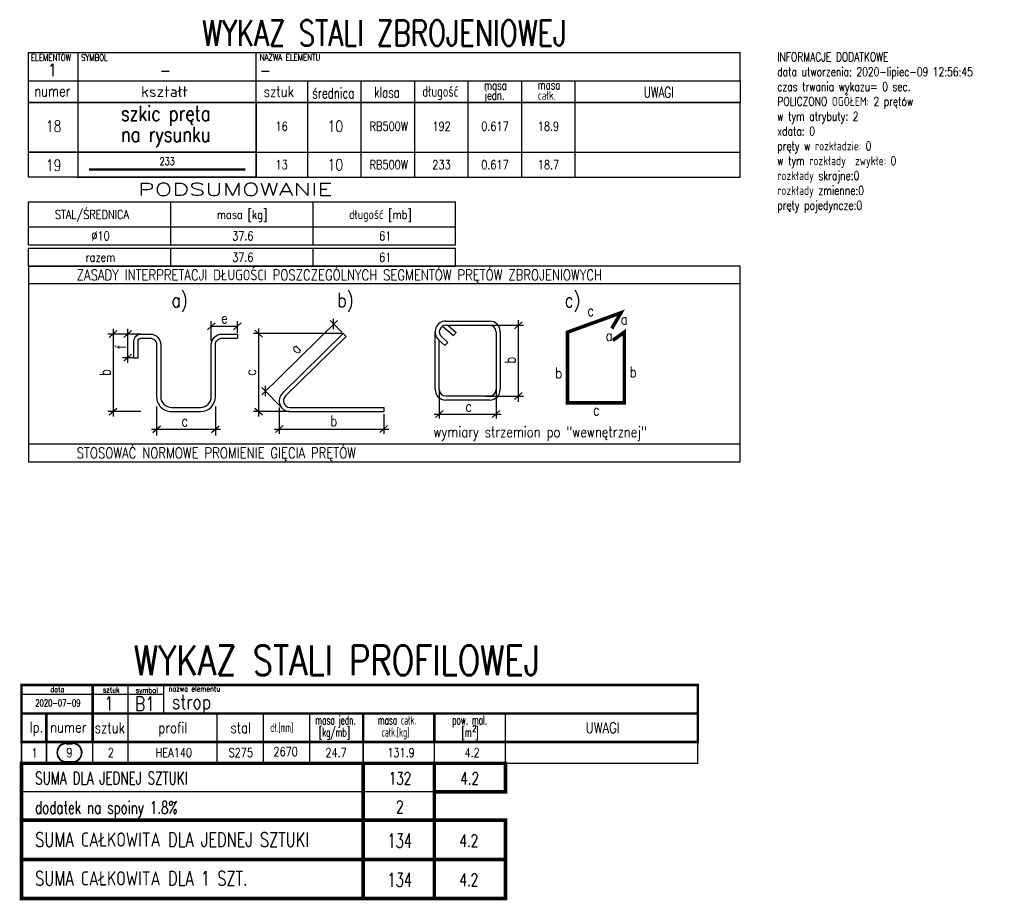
# Model space of a CAD drawing. Header units: millimetres. Extents: x 136919 to 160325, y -19528 to -8134.
# Tile 5 of 22: x 137932 to 138485, y -11844 to -11349. Entities that reach past the tile are written whole.
import ezdxf
from ezdxf.enums import TextEntityAlignment as Align

# ---------------------------------------------------------------- set-up
doc = ezdxf.new("R2010")
doc.units = ezdxf.units.MM
doc.header["$LTSCALE"] = 0.1
for name, color, linetype in [('tkd_pomoce', 7, 'Continuous'), ('tkd_txt020', 6, 'Continuous'), ('tkd_txt025', 7, 'Continuous'), ('tkd_txt035', 2, 'Continuous'), ('tkd_wykaz_stali', 8, 'Continuous'), ('tkd_wykaz_zbrojenia', 8, 'Continuous')]:
    doc.layers.add(name, color=color, linetype=linetype)
doc.styles.add('tkd_1txt025', font='simplex.shx', dxfattribs={"width": 0.75, "height": 6.25})
doc.styles.add('TKD_stal', font='simplex.shx', dxfattribs={"width": 0.75, "height": 0.25, "bigfont": 'bigfont.shx'})
doc.styles.add('tkd_txt', font='simplex.shx', dxfattribs={"width": 0.75})
doc.styles.add('tkd_wykaz', font='simplex.shx', dxfattribs={"width": 0.8})

# ---------------------------------------------------------------- blocks, each defined once
blk = doc.blocks.new('tkd_wykaz_acad11')
for p, q in [((0, -0.8), (0, 0)), ((0, 0), (20, 0)), ((1.4, -1.4), (1.4, 0)), ((6.4, -1.4), (6.4, 0)), ((20, -0.8), (20, 0)), ((20, -0.8), (20, 0)), ((0, -1.4), (0, -0.8)), ((0, -0.8), (20, -0.8)), ((7.85, -1.4), (7.85, -0.8)), ((9.353, -1.4), (9.353, -0.8)), ((10.855, -1.4), (10.855, -0.8)), ((12.358, -1.4), (12.358, -0.8)), ((12.358, -1.4), (12.358, -0.8)), ((13.861, -1.4), (13.861, -0.8)), ((15.363, -1.4), (15.363, -0.8)), ((20, -0.8), (20, -1.4)), ((1.348, -1.4), (0, -1.4)), ((20, -1.4), (1.348, -1.4))]:
    blk.add_line(p, q)
at = {"color": 7, "style": 'tkd_wykaz', "width": 0.7}
for s, p in [('jedn.', (12.812, -1.328)), ('masa', (12.806, -1.048)), ('całk.', (14.315, -1.328)), ('masa', (14.308, -1.035))]:
    blk.add_text(s, height=0.25, dxfattribs=at).set_placement(p)
at = {"color": 3, "style": 'tkd_txt', "width": 0.75}
blk.add_attdef('NAGŁÓWEK?', text='', height=0.72, dxfattribs=at).set_placement((10, 0.55), align=Align.MIDDLE_CENTER)
at = {"style": 'tkd_wykaz', "width": 0.8}
blk.add_attdef('SYMBOL', text='', height=0.35, dxfattribs=at).set_placement((3.849, -0.496), align=Align.MIDDLE_CENTER)
blk.add_attdef('NAZWA_ELEMENTU', text='', height=0.35, dxfattribs=at).set_placement((6.506, -0.496), align=Align.MIDDLE_LEFT)
at = {"layer": 'tkd_txt020', "style": 'tkd_wykaz', "width": 0.8}
for s, p in [('ELEMENTÓW', (0.073, -0.23)), ('SYMBOL', (1.48, -0.23)), ('NAZWA ELEMENTU', (6.502, -0.224))]:
    blk.add_text(s, height=0.18, dxfattribs=at).set_placement(p)
at = {"layer": 'tkd_txt025', "color": 7, "style": 'tkd_wykaz'}
for s, width, p in [('numer', 0.8, (0.165, -1.233)), ('sztuk', 0.8, (6.614, -1.249)), ('średnica', 0.7, (7.979, -1.29)), ('klasa', 0.7, (9.716, -1.268)), ('długość', 0.7, (11.069, -1.244)), ('UWAGI', 0.7, (17.293, -1.266))]:
    blk.add_text(s, height=0.3, dxfattribs=dict(at, width=width)).set_placement(p)
blk.add_text('kształt', height=0.3, dxfattribs=at).set_placement((3.166, -1.249))
at = {"layer": 'tkd_txt035', "style": 'tkd_wykaz', "width": 0.8}
blk.add_attdef('SZTUK', text='', height=0.35, dxfattribs=at).set_placement((0.672, -0.489), align=Align.MIDDLE_CENTER)
blk = doc.blocks.new('tkd_wykaz_acad2')
for p, q in [((0, 0), (20, 0)), ((0, -1.4), (0, 0)), ((7.85, -1.4), (7.85, 0)), ((9.353, -1.4), (9.353, 0)), ((10.855, -1.4), (10.855, 0)), ((12.358, -1.4), (12.358, 0)), ((13.861, -1.4), (13.861, 0)), ((15.363, -1.4), (15.363, 0)), ((1.4, -1.4), (1.4, 0)), ((6.4, -1.4), (6.4, 0)), ((20, -1.4), (20, 0)), ((1.348, -1.4), (0, -1.4)), ((1.348, -1.4), (20, -1.4))]:
    blk.add_line(p, q)
at = {"style": 'tkd_wykaz', "width": 0.8}
for p in [(15.599, -0.25), (15.599, -0.656), (15.599, -1.077)]:
    blk.add_attdef('UWAGI', text='', height=0.2, dxfattribs=at).set_placement(p, align=Align.MIDDLE_LEFT)
for tag, height, p in [('NUMER', 0.32, (0.71, -0.671)), ('Sztuk', 0.25, (7.117, -0.671)), ('średnica', 0.32, (8.626, -0.671)), ('klasa', 0.25, (10.129, -0.671)), ('długość', 0.25, (11.608, -0.671)), ('masa j.', 0.25, (13.11, -0.671)), ('masa c.', 0.25, (14.613, -0.671))]:
    blk.add_attdef(tag, text='', height=height, dxfattribs=at).set_placement(p, align=Align.MIDDLE_CENTER)
blk = doc.blocks.new('tkd_wtypX')
blk.add_lwpolyline([(1.4, 0), (6.4, 0), (6.4, -1.4), (1.4, -1.4)], close=True)
at = {"style": 'tkd_wykaz', "width": 0.8}
for s, p in [('szkic pręta', (2.602, -0.523)), ('na rysunku', (2.602, -1.108))]:
    blk.add_text(s, height=0.4225, dxfattribs=at).set_placement(p)
blk = doc.blocks.new('tkd_wykaz_acad2n')
for p, q in [((0, 0), (20, 0)), ((0, -0.7), (0, 0)), ((7.85, -0.7), (7.85, 0)), ((9.353, -0.7), (9.353, 0)), ((10.855, -0.7), (10.855, 0)), ((12.358, -0.7), (12.358, 0)), ((13.861, -0.7), (13.861, 0)), ((15.363, -0.7), (15.363, 0)), ((1.4, -0.7), (1.4, 0)), ((6.4, -0.7), (6.4, 0)), ((20, -0.7), (20, 0)), ((1.348, -0.7), (0, -0.7)), ((1.348, -0.7), (20, -0.7))]:
    blk.add_line(p, q)
at = {"style": 'tkd_wykaz', "width": 0.8}
for tag, height, p in [('NUMER', 0.32, (0.71, -0.368)), ('Sztuk', 0.25, (7.117, -0.353)), ('średnica', 0.32, (8.626, -0.353)), ('klasa', 0.25, (10.129, -0.353)), ('długość', 0.25, (11.608, -0.353)), ('masa j.', 0.25, (13.11, -0.353)), ('masa c.', 0.25, (14.613, -0.353))]:
    blk.add_attdef(tag, text='', height=height, dxfattribs=at).set_placement(p, align=Align.MIDDLE_CENTER)
at = {"style": 'tkd_wykaz'}
for p in [(15.599, -0.123), (15.599, -0.354), (15.599, -0.575)]:
    blk.add_attdef('UWAGI', text='', height=0.18, dxfattribs=at).set_placement(p, align=Align.MIDDLE_LEFT)
blk = doc.blocks.new('tkd_wtyp2')
blk.add_lwpolyline([(1.4, 0), (6.4, 0), (6.4, -0.7), (1.4, -0.7)], close=True)
at = {"color": 3, "const_width": 0.06}
blk.add_lwpolyline([(1.706, -0.489), (6.094, -0.489)], dxfattribs=at)
at = {"style": 'tkd_wykaz', "width": 0.8}
blk.add_attdef('B', text='', height=0.208, dxfattribs=at).set_placement((3.901, -0.257), align=Align.MIDDLE_CENTER)
blk = doc.blocks.new('tkd_wykaz_acad4k')
for p, q in [((0, -1.4), (0, -0.7)), ((0, -0.7), (12, -0.7)), ((4, -1.4), (4, -0.7)), ((8, -1.4), (8, -0.7)), ((12, -1.4), (12, -0.7)), ((0, -1.4), (12, -1.4))]:
    blk.add_line(p, q)
at = {"layer": 'tkd_txt025', "style": 'tkd_wykaz', "width": 0.8}
for s, p in [('STAL/ŚREDNICA', (0.745, -1.177)), ('masa [kg]', (5.298, -1.177)), ('długość [mb]', (9.011, -1.177))]:
    blk.add_text(s, height=0.25, dxfattribs=at).set_placement(p)
at = {"layer": 'tkd_txt035', "style": 'tkd_wykaz', "width": 1.5}
blk.add_text('PODSUMOWANIE', height=0.35, dxfattribs=at).set_placement((3.078, -0.522))
blk = doc.blocks.new('tkd_wykaz_acad5k')
for p, q in [((0, -0.5), (0, 0)), ((0, 0), (12, 0)), ((4, -0.5), (4, 0)), ((8, -0.5), (8, 0)), ((12, -0.5), (12, 0)), ((0, -0.5), (12, -0.5))]:
    blk.add_line(p, q)
at = {"layer": 'tkd_txt025', "style": 'tkd_wykaz', "width": 0.8}
for tag, p in [('STAL/ŚREDNICA', (2.027, -0.253)), ('MASA_JEDN', (6.027, -0.253)), ('DŁUGOŚĆ_JEDN', (10.027, -0.253))]:
    blk.add_attdef(tag, text='', height=0.25, dxfattribs=at).set_placement(p, align=Align.MIDDLE_CENTER)
blk = doc.blocks.new('tkd_wykaz_acad_inf')
for p, q in [((20, 0), (0, 0)), ((0, 0), (0, -5.5)), ((20, -5.5), (20, 0)), ((20, -0.5), (0, -0.5)), ((20, -5.22), (20, -0.5)), ((5.034, -1.79), (5.248, -1.594)), ((5.141, -2.1), (5.141, -1.547)), ((5.767, -1.79), (5.982, -1.594)), ((5.875, -1.876), (5.875, -1.547)), ((8.682, -1.528), (6.557, -3.617)), ((8.804, -1.86), (8.477, -1.527)), ((8.578, -1.775), (8.578, -1.485)), ((11.729, -1.548), (12.957, -1.548)), ((13.656, -1.762), (13.871, -1.567)), ((13.763, -1.52), (13.763, -3.815)), ((3.165, -1.912), (2.238, -1.912)), ((2.275, -2.009), (2.49, -1.814)), ((2.383, -1.767), (2.383, -4.233)), ((2.681, -2.009), (2.896, -1.814)), ((2.788, -1.767), (2.788, -2.724)), ((5.141, -1.692), (5.875, -1.692)), ((5.875, -1.912), (5.875, -2.028)), ((8.843, -1.899), (6.325, -1.899)), ((6.363, -1.802), (6.577, -1.997)), ((6.47, -1.754), (6.47, -4.233)), ((8.843, -1.899), (7.138, -3.574)), ((8.843, -1.899), (8.925, -1.983)), ((11.429, -3.469), (11.429, -1.848)), ((11.633, -1.692), (11.949, -1.956)), ((11.729, -1.665), (12.957, -1.665)), ((11.783, -1.665), (12.023, -1.866)), ((12.023, -1.866), (11.949, -1.956)), ((12.782, -1.665), (13.908, -1.665)), ((13.14, -1.848), (13.14, -3.469)), ((13.257, -1.848), (13.257, -3.469)), ((8.925, -1.983), (7.22, -3.658)), ((11.528, -2.07), (11.705, -2.231)), ((11.546, -3.469), (11.546, -2.087)), ((11.606, -1.984), (11.784, -2.145)), ((11.705, -2.231), (11.784, -2.145)), ((2.681, -2.676), (2.896, -2.481)), ((2.965, -2.579), (2.643, -2.579)), ((2.965, -2.579), (3.082, -2.579)), ((7.147, -4.011), (6.558, -3.411)), ((6.66, -3.66), (6.66, -3.37)), ((11.546, -3.469), (11.546, -4.283)), ((13.14, -3.469), (13.14, -4.283)), ((13.656, -3.75), (13.871, -3.555)), ((12.957, -3.653), (11.729, -3.653)), ((12.957, -3.769), (11.729, -3.769)), ((12.842, -3.653), (13.908, -3.653)), ((3.165, -4.088), (2.238, -4.088)), ((2.275, -4.186), (2.49, -3.991)), ((3.604, -3.943), (3.604, -4.758)), ((5.257, -3.943), (5.257, -4.758)), ((7.349, -4.088), (6.325, -4.088)), ((6.363, -3.991), (6.577, -4.186)), ((7.049, -3.976), (7.049, -4.715)), ((7.349, -3.972), (9.986, -3.972)), ((7.349, -4.088), (9.986, -4.088)), ((9.986, -3.972), (9.986, -4.088)), ((11.439, -4.259), (11.653, -4.063)), ((13.033, -4.259), (13.247, -4.063)), ((9.986, -4.16), (9.986, -4.715)), ((11.401, -4.161), (13.285, -4.161)), ((3.459, -4.584), (5.403, -4.584)), ((3.497, -4.682), (3.712, -4.487)), ((5.15, -4.682), (5.365, -4.487)), ((6.903, -4.581), (10.131, -4.581)), ((6.941, -4.678), (7.156, -4.483)), ((9.879, -4.678), (10.093, -4.483)), ((0, -5), (20, -5)), ((0, -5.5), (20, -5.5))]:
    blk.add_line(p, q)
at = {"const_width": 0.1}
blk.add_lwpolyline([(16.421, -2.089), (16.743, -1.859), (16.743, -3.847), (15.148, -3.847), (15.148, -1.859), (16.647, -1.315), (16.393, -1.756)], dxfattribs=at)
for points in [[(2.965, -2.579), (2.965, -2.112, -0.414214), (3.165, -1.912), (3.421, -1.912, -0.414214), (3.721, -2.212), (3.721, -3.672, 0.414214), (4.021, -3.972), (4.841, -3.972, 0.414214), (5.141, -3.672), (5.141, -2.212, -0.414214), (5.441, -1.912), (5.875, -1.912)], [(3.082, -2.579), (3.082, -2.112, -0.414214), (3.165, -2.028), (3.421, -2.028, -0.414214), (3.604, -2.212), (3.604, -3.672, 0.414214), (4.021, -4.088), (4.841, -4.088, 0.414214), (5.257, -3.672), (5.257, -2.212, -0.414214), (5.441, -2.028), (5.875, -2.028)]]:
    blk.add_lwpolyline(points, format="xyb")
for centre, radius, start, end in [((11.729, -1.848), 0.3, 90, 227.8178), ((12.957, -1.848), 0.3, 0, 90), ((11.729, -1.848), 0.183, 90, 227.8178), ((12.957, -1.848), 0.183, 0, 90), ((7.349, -3.788), 0.3, 134.4965, 270), ((11.729, -3.469), 0.3, 180, 270), ((11.729, -3.469), 0.183, 180, 270), ((12.957, -3.469), 0.183, 270, 0), ((12.957, -3.469), 0.3, 270, 0), ((7.349, -3.788), 0.183, 134.4965, 270)]:
    blk.add_arc(centre, radius, start, end)
at = {"layer": 'tkd_txt035', "style": 'tkd_wykaz', "width": 0.8}
for s, height, p in [('ZASADY INTERPRETACJI DŁUGOŚCI POSZCZEGÓLNYCH SEGMENTÓW PRĘTÓW ZBROJENIOWYCH', 0.3, (1.359, -0.401)), ('a)', 0.4, (4.022, -1.157)), ('b)', 0.4, (8.682, -1.157)), ('c)', 0.4, (15.069, -1.157)), ('c', 0.3, (15.706, -1.407)), ('e', 0.3, (5.417, -1.614)), ('a', 0.3, (16.646, -1.645)), ('a', 0.3, (16.218, -2.104)), ('b', 0.3, (14.802, -3.155)), ('b', 0.3, (16.895, -3.127)), ('c', 0.3, (12.281, -4.091)), ('c', 0.3, (15.862, -4.197)), ('c', 0.3, (4.301, -4.506)), ('b', 0.3, (8.482, -4.503)), ('wymiary strzemion po "wewnętrznej"', 0.3, (11.381, -4.812)), ('STOSOWAĆ NORMOWE PROMIENIE GIĘCIA PRĘTÓW', 0.3, (1.359, -5.401))]:
    blk.add_text(s, height=height, dxfattribs=at).set_placement(p)
for s, rotation, p in [('f', 90, (2.739, -2.336)), ('a', 45.8984, (7.547, -2.492)), ('b', 90, (13.685, -2.74)), ('b', 90, (2.305, -3.091)), ('c', 90, (6.392, -3.085))]:
    blk.add_text(s, height=0.3, rotation=rotation, dxfattribs=at).set_placement(p)
blk = doc.blocks.new('tkd_stal_wykaz1')
for p, q in [((0, 0.8), (0, 1.6)), ((0, 1.6), (19, 1.6)), ((3, 0.8), (3, 1.6)), ((4, 0.8), (4, 1.6)), ((19, 0.8), (19, 1.6)), ((0, 1.347), (2, 1.347)), ((2, 1.347), (4, 1.347)), ((0, 0.8), (1, 0.8)), ((0.7, 0.8), (0.7, 0)), ((2, 0.8), (2, 0)), ((3, 0), (3, 0.8)), ((5.5, 0), (5.5, 0.8)), ((6.8, 0), (6.8, 0.8)), ((8.1, 0), (8.1, 0.8)), ((9.6, 0), (9.6, 0.8)), ((11.6, 0), (11.6, 0.8)), ((13.6, 0), (13.6, 0.8)), ((19, 0), (19, 0.8))]:
    blk.add_line(p, q)
at = {"color": 3}
blk.add_line((2, 0), (2, 0.8), dxfattribs=at)
at = {"const_width": 0.07}
for points in [[(2, 0.8), (0, 0.8), (0, 1.6), (19, 1.6), (19, 0.8), (2, 0.8)], [(2, 0), (2, 1.6)], [(2, 0), (0, 0), (0, 0.8), (19, 0.8), (19, 0), (2, 0)], [(0.7, 0.8), (0.7, 0)], [(9.6, 0.8), (9.6, 0)], [(11.6, 0.8), (11.6, 0)]]:
    blk.add_lwpolyline(points, dxfattribs=at)
at = {"color": 3, "style": 'TKD_stal', "width": 0.8}
blk.add_text('WYKAZ STALI PROFILOWEJ', height=0.832, dxfattribs=at).set_placement((3.159, 1.877))
at = {"color": 6, "style": 'TKD_stal', "width": 0.8}
for s, p in [('data', (0.813, 1.399)), ('sztuk', (2.287, 1.389)), ('symbol', (3.208, 1.378)), ('nazwa elementu', (4.132, 1.419))]:
    blk.add_text(s, height=0.15, dxfattribs=at).set_placement(p)
at = {"color": 2, "style": 'TKD_stal'}
for s, height, width, p in [('lp.', 0.3, 0.8, (0.23, 0.267)), ('sztuk', 0.3, 0.8, (2.059, 0.251)), ('profil', 0.3, 0.8, (3.847, 0.251)), ('stal', 0.3, 0.8, (5.873, 0.251)), ('dł.[mm]', 0.25, 0.6, (6.991, 0.279)), ('masa jedn.', 0.25, 0.6, (8.254, 0.488)), ('masa całk.', 0.25, 0.6, (10.011, 0.488)), ('pow. mal.', 0.25, 0.6, (12.1, 0.491)), ('UWAGI', 0.3, 0.8, (15.853, 0.251)), ('numer', 0.3, 0.8, (0.807, 0.267)), ('[kg/mb]', 0.25, 0.6, (8.361, 0.149)), ('całk.[kg]', 0.25, 0.6, (10.118, 0.149)), ('[m ]', 0.25, 0.6, (12.364, 0.146)), ('2', 0.175, 0.6, (12.669, 0.289))]:
    blk.add_text(s, height=height, dxfattribs=dict(at, width=width)).set_placement(p)
at = {"color": 2, "style": 'TKD_stal', "width": 0.7}
blk.add_attdef('2009-07-01', text='', height=0.2, dxfattribs=at).set_placement((1.072, 1.096), align=Align.MIDDLE_CENTER)
at = {"color": 3, "style": 'TKD_stal', "width": 0.8}
for tag, p in [('1', (2.462, 1.08)), ('11', (3.471, 1.073))]:
    blk.add_attdef(tag, text='', height=0.4, dxfattribs=at).set_placement(p, align=Align.MIDDLE_CENTER)
blk.add_attdef('NAZWA_ELEMENTU', text='', height=0.4, dxfattribs=at).set_placement((4.229, 1.326), align=Align.TOP_LEFT)
blk = doc.blocks.new('tkd_stal_wykaz2')
for p, q in [((0.7, 0.6), (0.7, 0)), ((0.7, 0.6), (0.7, 0)), ((1.259, 0.565), (1.438, 0.565)), ((2, 0.6), (2, 0)), ((3, 0), (3, 0.6)), ((5.5, 0), (5.5, 0.6)), ((6.8, 0), (6.8, 0.6)), ((8.1, 0), (8.1, 0.6)), ((9.6, 0), (9.6, 0.6)), ((11.6, 0), (11.6, 0.6)), ((13.6, 0), (13.6, 0.6)), ((1.259, 0.551), (1.438, 0.551)), ((1.259, 0.048), (1.438, 0.048)), ((1.259, 0.034), (1.438, 0.034))]:
    blk.add_line(p, q)
at = {"const_width": 0.04}
blk.add_lwpolyline([(0, 0), (19, 0), (19, 0.6), (0, 0.6)], close=True, dxfattribs=at)
for points in [[(0.7, 0.6), (0.7, 0)], [(2, 0.6), (2, 0)], [(9.6, 0.6), (9.6, 0)], [(11.6, 0.6), (11.6, 0)]]:
    blk.add_lwpolyline(points, dxfattribs=at)
for centre, radius, start, end in [((1.259, 0.3), 0.265, 90, 270), ((1.438, 0.3), 0.265, 2.3881, 90), ((1.259, 0.3), 0.252, 90, 270), ((1.438, 0.3), 0.252, 270, 90), ((1.438, 0.3), 0.265, 270, 2.3881)]:
    blk.add_arc(centre, radius, start, end)
at = {"color": 1, "style": 'TKD_stal', "width": 0.8}
for tag, p in [('LP', (0.364, 0.292)), ('Sztuk', (2.511, 0.3)), ('PROFIL', (4.281, 0.3)), ('STAL', (6.162, 0.3)), ('DLUGOSC', (7.422, 0.329)), ('MASA_JEDN', (8.84, 0.3)), ('MASA_CALK', (10.664, 0.3)), ('MALOWANIE', (12.661, 0.3))]:
    blk.add_attdef(tag, text='', height=0.25, dxfattribs=at).set_placement(p, align=Align.MIDDLE_CENTER)
at = {"color": 2, "style": 'TKD_stal', "width": 0.8}
blk.add_attdef('1111', text='', height=0.256, dxfattribs=at).set_placement((1.348, 0.3), align=Align.MIDDLE_CENTER)
at = {"color": 1, "style": 'TKD_stal', "width": 0.8}
blk.add_attdef('UWAGI', text='', height=0.25, dxfattribs=at).set_placement((13.745, 0.329), align=Align.MIDDLE_LEFT)
blk = doc.blocks.new('tkd_stal_wykaz4')
for p, q in [((9.6, -0.8), (9.6, 0)), ((11.6, -3.8), (11.6, 0)), ((9.6, -1.6), (9.6, -0.8)), ((9.6, -2.7), (9.6, -1.6)), ((9.6, -3.8), (9.6, -2.7))]:
    blk.add_line(p, q)
for points, const_width in [([(0, -1.6), (0, 0), (13.6, 0), (13.6, -0.8), (11.6, -0.8), (11.6, -1.6)], 0.1), ([(13.6, 0), (0, 0), (0, -0.8), (13.6, -0.8), (13.6, 0)], 0.04), ([(9.6, 0), (9.6, -3.8)], 0.1), ([(11.6, 0), (11.6, -3.8)], 0.1), ([(13.6, -0.8), (0, -0.8), (0, -1.6), (13.6, -1.6)], 0.04), ([(11.6, -0.8), (11.6, -1.6)], 0.04), ([(13.6, -1.6), (0, -1.6), (0, -2.7), (13.6, -2.7), (13.6, -1.6)], 0.1), ([(13.6, -2.7), (0, -2.7), (0, -3.8), (13.6, -3.8), (13.6, -2.7)], 0.1)]:
    blk.add_lwpolyline(points, dxfattribs=dict(const_width=const_width))
at = {"color": 2, "style": 'TKD_stal', "width": 0.7}
blk.add_text('SUMA DLA JEDNEJ SZTUKI', height=0.35, dxfattribs=at).set_placement((0.384, -0.593))
at = {"color": 4, "style": 'TKD_stal', "width": 0.75}
blk.add_text('SUMA CAŁKOWITA DLA JEDNEJ SZTUKI', height=0.4, dxfattribs=at).set_placement((0.384, -2.343))
at = {"color": 2, "style": 'TKD_stal', "width": 0.7}
for tag, p in [('MASA', (10.635, -0.425)), ('MAL', (12.592, -0.425)), ('122222', (10.63, -1.225)), ('MAL', (12.569, -2.175)), ('MAL', (12.569, -3.275))]:
    blk.add_attdef(tag, text='', height=0.35, dxfattribs=at).set_placement(p, align=Align.MIDDLE_CENTER)
blk.add_attdef('1', text='', height=0.35, dxfattribs=at).set_placement((0.382, -1.241), align=Align.MIDDLE_LEFT)
at = {"color": 3, "style": 'TKD_stal', "width": 0.67}
for p in [(10.627, -2.175), (10.627, -3.275)]:
    blk.add_attdef('MASA', text='', height=0.4, dxfattribs=at).set_placement(p, align=Align.MIDDLE_CENTER)
at = {"color": 4, "style": 'TKD_stal', "width": 0.75}
blk.add_attdef('1', text='', height=0.4, dxfattribs=at).set_placement((0.382, -3.234), align=Align.MIDDLE_LEFT)

msp = doc.modelspace()

# ---------------------------------------------------------------- block references
at = {"layer": 'tkd_pomoce', "xscale": 20, "yscale": 20, "zscale": 20}
msp.add_blockref('tkd_wykaz_acad_inf', (137936.67, -11487.05), dxfattribs=at)
at = {"layer": 'tkd_wykaz_stali', "xscale": 20, "yscale": 20, "zscale": 20}
for name, p, values in [('tkd_stal_wykaz1', (137932.81, -11754.54), {'NAZWA_ELEMENTU': 'strop', '1': '1', '11': 'B1', '2009-07-01': '2020-07-09 '}), ('tkd_stal_wykaz2', (137932.81, -11766.54), {'1111': '9', 'Sztuk': '2', 'PROFIL': 'HEA140', 'STAL': 'S275', 'DLUGOSC': '2670', 'MASA_JEDN': '24.7', 'MASA_CALK': '131.9', 'MALOWANIE': '4.2', 'LP': '1'})]:
    msp.add_blockref(name, p, dxfattribs=at).add_auto_attribs(values)
at = {"layer": 'tkd_wykaz_stali'}
ref = msp.add_blockref('tkd_stal_wykaz4', (137932.81, -11766.54), dxfattribs=dict(at, xscale=20, yscale=20, zscale=20))
ref.add_attrib('MASA', '132', dxfattribs={"layer": '0', "color": 2, "height": 7, "style": 'TKD_stal', "width": 0.7}).set_placement((138145.51, -11775.04), align=Align.MIDDLE_CENTER)
ref.add_attrib('MAL', '4.2', dxfattribs={"layer": '0', "color": 2, "height": 7, "style": 'TKD_stal', "width": 0.7}).set_placement((138184.65, -11775.04), align=Align.MIDDLE_CENTER)
ref.add_attrib('122222', '2', dxfattribs={"layer": '0', "color": 2, "height": 7, "style": 'TKD_stal', "width": 0.7}).set_placement((138145.41, -11791.04), align=Align.MIDDLE_CENTER)
ref.add_attrib('MASA', '134', dxfattribs={"layer": '0', "color": 3, "height": 8, "style": 'TKD_stal', "width": 0.67}).set_placement((138145.36, -11810.04), align=Align.MIDDLE_CENTER)
ref.add_attrib('MAL', '4.2', dxfattribs={"layer": '0', "color": 2, "height": 7, "style": 'TKD_stal', "width": 0.7}).set_placement((138184.19, -11810.04), align=Align.MIDDLE_CENTER)
ref.add_attrib('MASA', '134', dxfattribs={"layer": '0', "color": 3, "height": 8, "style": 'TKD_stal', "width": 0.67}).set_placement((138145.36, -11832.04), align=Align.MIDDLE_CENTER)
ref.add_attrib('MAL', '4.2', dxfattribs={"layer": '0', "color": 2, "height": 7, "style": 'TKD_stal', "width": 0.7}).set_placement((138184.19, -11832.04), align=Align.MIDDLE_CENTER)
ref.add_attrib('1', 'SUMA CAŁKOWITA DLA 1 SZT.', dxfattribs={"layer": '0', "color": 4, "height": 8, "style": 'TKD_stal', "width": 0.75}).set_placement((137940.45, -11831.22), align=Align.MIDDLE_LEFT)
ref.add_attrib('1', 'dodatek na spoiny 1.8%', dxfattribs={"layer": '0', "color": 2, "height": 7, "style": 'TKD_stal', "width": 0.7}).set_placement((137940.45, -11791.37), align=Align.MIDDLE_LEFT)
at = {"layer": 'tkd_wykaz_zbrojenia', "xscale": 20, "yscale": 20, "zscale": 20}
for name, p, values in [('tkd_wykaz_acad11', (137936.67, -11367.05), {'NAZWA_ELEMENTU': '-', 'SYMBOL': '-', 'SZTUK': '1', 'NAGŁÓWEK?': 'WYKAZ STALI ZBROJENIOWEJ'}), ('tkd_wykaz_acad2', (137936.67, -11395.05), {'NUMER': '18', 'Sztuk': '16', 'średnica': '10', 'klasa': 'RB500W', 'długość': '192', 'masa j.': '0.617', 'masa c.': '18.9'}), ('tkd_wykaz_acad2n', (137936.67, -11423.05), {'NUMER': '19', 'Sztuk': '13', 'średnica': '10', 'klasa': 'RB500W', 'długość': '233', 'masa j.': '0.617', 'masa c.': '18.7'}), ('tkd_wtyp2', (137936.67, -11423.05), {'B': '233'}), ('tkd_wykaz_acad5k', (137936.67, -11465.05), {'STAL/ŚREDNICA': '%%c10', 'MASA_JEDN': '37.6', 'DŁUGOŚĆ_JEDN': '61'}), ('tkd_wykaz_acad5k', (137936.67, -11477.05), {'STAL/ŚREDNICA': 'razem', 'MASA_JEDN': '37.6', 'DŁUGOŚĆ_JEDN': '61'})]:
    msp.add_blockref(name, p, dxfattribs=at).add_auto_attribs(values)
for name, p in [('tkd_wtypX', (137936.67, -11395.05)), ('tkd_wykaz_acad4k', (137936.67, -11437.05))]:
    msp.add_blockref(name, p, dxfattribs=at)

# ---------------------------------------------------------------- texts
at = {"layer": 'tkd_wykaz_zbrojenia', "insert": (138357.47, -11367.05), "char_height": 5, "attachment_point": 1, "style": 'tkd_1txt025'}
msp.add_mtext('INFORMACJE DODATKOWE\\Pdata utworzenia: 2020-lipiec-09 12:56:45\\Pczas trwania wykazu= 0 sec.\\PPOLICZONO OGÓŁEM: 2 prętów\\Pw tym atrybuty: 2 \\Pxdata: 0 \\Ppręty w rozkładzie: 0 \\Pw tym rozkłady  zwykłe: 0\\Prozkłady skrajne:0 \\Prozkłady zmienne:0 \\Ppręty pojedyncze:0 \\P', dxfattribs=at)

doc.saveas('drawing.dxf')
